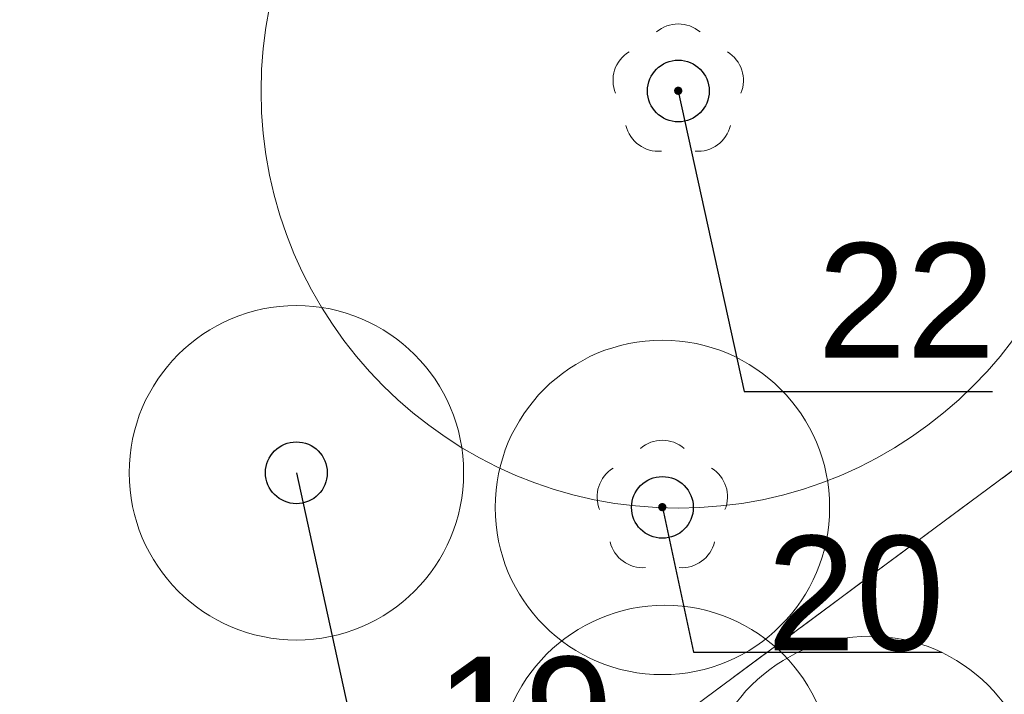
# Model space of a CAD drawing. Header units: metres. Extents: x 6540907 to 6541833, y 5893434 to 5894895.
# Tile 78 of 256: x 6540972 to 6540983, y 5894155 to 5894163. Entities that reach past the tile are written whole.
import ezdxf
from ezdxf import colors
from ezdxf.entities.mleader import LeaderData, LeaderLine
from ezdxf.math import Vec2, Vec3

# ---------------------------------------------------------------- set-up
doc = ezdxf.new("R2010")
doc.units = ezdxf.units.M
doc.header["$MEASUREMENT"] = 0
doc.linetypes.add('219-500', pattern=[0, 0])
doc.linetypes.add('egug-500', pattern=[1, 0.5, -0.5])
doc.layers.get('0').update_dxf_attribs({"color": 2, "linetype": 'CONTINUOUS', "lineweight": 5})
for name, color, linetype, lineweight in [('218-kontur użytku gruntowego', 251, 'CONTINUOUS', 9), ('219-działka ewidencyjna', 152, 'CONTINUOUS', 18), ('drzewo liściaste', 251, 'CONTINUOUS', 9), ('z_i_drzewa_liściste_korony', 66, 'CONTINUOUS', 20), ('z_i_drzewa_opis', 7, 'CONTINUOUS', 25)]:
    doc.layers.add(name, color=color, linetype=linetype, lineweight=lineweight)
doc.styles.add('Opisowy', font='arial.ttf')

# ---------------------------------------------------------------- blocks, each defined once
blk = doc.blocks.new('OP021')
at = {"linetype": 'Continuous', "lineweight": 13}
h = blk.add_hatch(color=0, dxfattribs=at)
edge = h.paths.add_edge_path()
edge.add_arc((0, 0), 0.05, 0, 360)
at = {"color": 0, "linetype": 'Continuous', "lineweight": 13}
for centre, start, end in [((0, 0.4), 49.272, 130.728), ((-0.38, 0.124), 121.308, 202.548), ((0.38, 0.124), 337.452, 58.692), ((-0.235, -0.324), 193.221, 274.871), ((0.235, -0.324), 265.129, 346.779)]:
    blk.add_arc(centre, 0.4, start, end, dxfattribs=at)
blk = doc.blocks.new('_None')
blk = doc.blocks.new('punkt')
h = blk.add_hatch()
h.set_pattern_fill('ANSI32', color=256, scale=0.2)
h.set_pattern_definition([(45, (-4781848.87, -5644337.08), (-1.34703841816, 1.34703841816), []), (45, (-4781847.972, -5644337.08), (-1.34703841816, 1.34703841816), [])])
edge = h.paths.add_edge_path()
edge.add_arc((0, 0), 0.243, 0, 360)
blk.add_circle((0, 0), 0.243)

msp = doc.modelspace()

# ---------------------------------------------------------------- linework, layer by layer
at = {"layer": '218-kontur użytku gruntowego', "linetype": 'egug-500', "lineweight": 18, "flags": 128}
for points in [[(6540986.55, 5894160.228), (6540919.14, 5894110.278)], [(6540919.14, 5894110.278), (6540986.55, 5894160.228)]]:
    msp.add_lwpolyline(points, dxfattribs=at)
at = {"layer": '219-działka ewidencyjna', "linetype": '219-500', "lineweight": 18, "flags": 128}
msp.add_lwpolyline([(6540986.55, 5894160.228), (6540919.14, 5894110.278)], dxfattribs=at)
at = {"layer": 'z_i_drzewa_liściste_korony', "linetype": 'Continuous'}
for centre, radius in [((6540979.541, 5894162.535), 4.989), ((6540974.974, 5894157.969), 2), ((6540979.351, 5894157.555), 2), ((6540979.381, 5894154.385), 2), ((6540981.831, 5894154.015), 2)]:
    msp.add_circle(centre, radius, dxfattribs=at)

# ---------------------------------------------------------------- block references
at = {"layer": 'drzewo liściaste', "linetype": 'Continuous', "lineweight": 18}
for p in [(6540979.54, 5894162.538), (6540979.35, 5894157.558), (6540979.35, 5894157.558), (6540979.35, 5894157.558)]:
    msp.add_blockref('OP021', p, dxfattribs=at)
at = {"layer": 'z_i_drzewa_opis', "ltscale": 0.01, "xscale": 1.520278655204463, "yscale": 1.520278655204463, "zscale": 1.520278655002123}
for p in [(6540979.541, 5894162.535), (6540974.974, 5894157.969), (6540979.351, 5894157.555)]:
    msp.add_blockref('punkt', p, dxfattribs=at)

# ---------------------------------------------------------------- leaders
at = {"layer": 'z_i_drzewa_opis'}
ml = msp.add_multileader_mtext('Standard', dxfattribs=at)
ml.set_content('22', color=256, style='Opisowy')
ml.set_leader_properties()
ml.set_arrow_properties(name='NONE')
ml.build(insert=Vec2(0, 0))
ml.multileader.update_dxf_attribs({"has_dogleg": 0, "text_left_attachment_type": 6, "text_right_attachment_type": 5, "text_top_attachment_type": 0, "text_bottom_attachment_type": 0, "dogleg_length": 1.914, "arrow_head_size": 7.005})
ctx = ml.context
ctx.base_point, ctx.char_height, ctx.arrow_head_size, ctx.landing_gap_size, ctx.plane_origin = Vec3(6540980.33, 5894158.943), 1.3683, 7.005, 0.876, Vec3(6540972.958, 5894154.559)
ctx.left_attachment, ctx.right_attachment, ctx.attachment_type = 6, 5, 2
notes = []
notes.append((ctx, [(1, (1, 1, 0), (6540977.289, 5894158.943), (1, 0), 3.041, [(0, [(6540979.541, 5894162.535), (6540980.33, 5894158.943), (6540980.33, 5894158.943), (6540980.33, 5894158.943), (6540980.33, 5894158.943), (6540980.33, 5894158.943), (6540980.33, 5894158.943), (6540980.33, 5894158.943), (6540980.33, 5894158.943), (6540980.33, 5894158.943), (6540980.33, 5894158.943), (6540980.33, 5894158.943), (6540980.33, 5894158.943), (6540980.33, 5894158.943), (6540980.33, 5894158.943), (6540980.33, 5894158.943), (6540980.33, 5894158.943), (6540980.33, 5894158.943), (6540980.33, 5894158.943), (6540980.33, 5894158.943), (6540980.33, 5894158.943), (6540980.33, 5894158.943), (6540980.33, 5894158.943), (6540980.33, 5894158.943), (6540980.33, 5894158.943), (6540980.33, 5894158.943), (6540980.33, 5894158.943), (6540980.33, 5894158.943), (6540980.33, 5894158.943), (6540980.33, 5894158.943), (6540980.33, 5894158.943), (6540980.33, 5894158.943), (6540980.33, 5894158.943), (6540980.33, 5894158.943), (6540980.33, 5894158.943), (6540980.33, 5894158.943), (6540980.33, 5894158.943), (6540980.33, 5894158.943), (6540980.33, 5894158.943), (6540980.33, 5894158.943), (6540980.33, 5894158.943), (6540980.33, 5894158.943), (6540980.33, 5894158.943), (6540980.33, 5894158.943), (6540980.33, 5894158.943), (6540980.33, 5894158.943), (6540980.33, 5894158.943), (6540980.33, 5894158.943), (6540980.33, 5894158.943), (6540980.33, 5894158.943), (6540980.33, 5894158.943), (6540980.33, 5894158.943), (6540980.33, 5894158.943), (6540980.33, 5894158.943), (6540980.33, 5894158.943), (6540980.33, 5894158.943), (6540980.33, 5894158.943), (6540980.33, 5894158.943), (6540980.33, 5894158.943), (6540980.33, 5894158.943), (6540980.33, 5894158.943), (6540980.33, 5894158.943), (6540980.33, 5894158.943), (6540980.33, 5894158.943), (6540980.33, 5894158.943), (6540980.33, 5894158.943), (6540980.33, 5894158.943), (6540980.33, 5894158.943), (6540980.33, 5894158.943), (6540980.33, 5894158.943), (6540980.33, 5894158.943), (6540980.33, 5894158.943), (6540980.33, 5894158.943), (6540980.33, 5894158.943), (6540980.33, 5894158.943), (6540980.33, 5894158.943), (6540980.33, 5894158.943), (6540980.33, 5894158.943), (6540980.33, 5894158.943), (6540980.33, 5894158.943), (6540980.33, 5894158.943), (6540980.33, 5894158.943), (6540980.33, 5894158.943), (6540980.33, 5894158.943), (6540980.33, 5894158.943), (6540980.33, 5894158.943), (6540980.33, 5894158.943), (6540980.33, 5894158.943), (6540980.33, 5894158.943), (6540980.33, 5894158.943), (6540980.33, 5894158.943), (6540980.33, 5894158.943), (6540980.33, 5894158.943), (6540980.33, 5894158.943), (6540980.33, 5894158.943), (6540980.33, 5894158.943), (6540980.33, 5894158.943), (6540980.33, 5894158.943), (6540980.33, 5894158.943), (6540980.33, 5894158.943), (6540980.33, 5894158.943), (6540980.33, 5894158.943), (6540980.33, 5894158.943), (6540980.33, 5894158.943), (6540980.33, 5894158.943), (6540980.33, 5894158.943), (6540980.33, 5894158.943), (6540980.33, 5894158.943), (6540980.33, 5894158.943), (6540980.33, 5894158.943), (6540980.33, 5894158.943), (6540980.33, 5894158.943), (6540980.33, 5894158.943), (6540980.33, 5894158.943), (6540980.33, 5894158.943), (6540980.33, 5894158.943), (6540980.33, 5894158.943), (6540980.33, 5894158.943), (6540980.33, 5894158.943), (6540980.33, 5894158.943), (6540980.33, 5894158.943), (6540980.33, 5894158.943), (6540980.33, 5894158.943), (6540980.33, 5894158.943), (6540980.33, 5894158.943), (6540980.33, 5894158.943)], 256, [])])]))
ctx.mtext.insert, ctx.mtext.flow_direction = Vec3(6540981.205, 5894160.716), 5
ml = msp.add_multileader_mtext('Standard', dxfattribs=at)
ml.set_content('19', color=256, style='Opisowy')
ml.set_leader_properties()
ml.set_arrow_properties(name='NONE')
ml.build(insert=Vec2(0, 0))
ml.multileader.update_dxf_attribs({"has_dogleg": 0, "text_left_attachment_type": 6, "text_right_attachment_type": 5, "text_top_attachment_type": 0, "text_bottom_attachment_type": 0, "dogleg_length": 1.914, "arrow_head_size": 7.005})
ctx = ml.context
ctx.base_point, ctx.char_height, ctx.arrow_head_size, ctx.landing_gap_size, ctx.plane_origin = Vec3(6540975.763, 5894154.377), 1.3683, 7.005, 0.876, Vec3(6540968.392, 5894149.993)
ctx.left_attachment, ctx.right_attachment, ctx.attachment_type = 6, 5, 2
notes.append((ctx, [(1, (1, 1, 0), (6540972.722, 5894154.377), (1, 0), 3.041, [(0, [(6540974.974, 5894157.969), (6540975.763, 5894154.377), (6540975.763, 5894154.377), (6540975.763, 5894154.377), (6540975.763, 5894154.377), (6540975.763, 5894154.377), (6540975.763, 5894154.377), (6540975.763, 5894154.377), (6540975.763, 5894154.377), (6540975.763, 5894154.377), (6540975.763, 5894154.377), (6540975.763, 5894154.377), (6540975.763, 5894154.377), (6540975.763, 5894154.377), (6540975.763, 5894154.377), (6540975.763, 5894154.377), (6540975.763, 5894154.377), (6540975.763, 5894154.377), (6540975.763, 5894154.377), (6540975.763, 5894154.377), (6540975.763, 5894154.377), (6540975.763, 5894154.377), (6540975.763, 5894154.377), (6540975.763, 5894154.377), (6540975.763, 5894154.377), (6540975.763, 5894154.377), (6540975.763, 5894154.377), (6540975.763, 5894154.377), (6540975.763, 5894154.377), (6540975.763, 5894154.377), (6540975.763, 5894154.377), (6540975.763, 5894154.377), (6540975.763, 5894154.377), (6540975.763, 5894154.377), (6540975.763, 5894154.377), (6540975.763, 5894154.377), (6540975.763, 5894154.377), (6540975.763, 5894154.377), (6540975.763, 5894154.377), (6540975.763, 5894154.377), (6540975.763, 5894154.377), (6540975.763, 5894154.377), (6540975.763, 5894154.377), (6540975.763, 5894154.377), (6540975.763, 5894154.377), (6540975.763, 5894154.377), (6540975.763, 5894154.377), (6540975.763, 5894154.377), (6540975.763, 5894154.377), (6540975.763, 5894154.377), (6540975.763, 5894154.377), (6540975.763, 5894154.377), (6540975.763, 5894154.377), (6540975.763, 5894154.377), (6540975.763, 5894154.377), (6540975.763, 5894154.377), (6540975.763, 5894154.377), (6540975.763, 5894154.377), (6540975.763, 5894154.377), (6540975.763, 5894154.377), (6540975.763, 5894154.377), (6540975.763, 5894154.377), (6540975.763, 5894154.377), (6540975.763, 5894154.377), (6540975.763, 5894154.377), (6540975.763, 5894154.377), (6540975.763, 5894154.377), (6540975.763, 5894154.377), (6540975.763, 5894154.377), (6540975.763, 5894154.377), (6540975.763, 5894154.377), (6540975.763, 5894154.377), (6540975.763, 5894154.377), (6540975.763, 5894154.377), (6540975.763, 5894154.377), (6540975.763, 5894154.377), (6540975.763, 5894154.377), (6540975.763, 5894154.377), (6540975.763, 5894154.377), (6540975.763, 5894154.377), (6540975.763, 5894154.377), (6540975.763, 5894154.377), (6540975.763, 5894154.377), (6540975.763, 5894154.377), (6540975.763, 5894154.377), (6540975.763, 5894154.377), (6540975.763, 5894154.377), (6540975.763, 5894154.377), (6540975.763, 5894154.377), (6540975.763, 5894154.377), (6540975.763, 5894154.377), (6540975.763, 5894154.377), (6540975.763, 5894154.377), (6540975.763, 5894154.377), (6540975.763, 5894154.377), (6540975.763, 5894154.377), (6540975.763, 5894154.377), (6540975.763, 5894154.377), (6540975.763, 5894154.377), (6540975.763, 5894154.377), (6540975.763, 5894154.377), (6540975.763, 5894154.377), (6540975.763, 5894154.377), (6540975.763, 5894154.377), (6540975.763, 5894154.377), (6540975.763, 5894154.377), (6540975.763, 5894154.377), (6540975.763, 5894154.377), (6540975.763, 5894154.377), (6540975.763, 5894154.377), (6540975.763, 5894154.377), (6540975.763, 5894154.377), (6540975.763, 5894154.377), (6540975.763, 5894154.377), (6540975.763, 5894154.377), (6540975.763, 5894154.377), (6540975.763, 5894154.377), (6540975.763, 5894154.377), (6540975.763, 5894154.377), (6540975.763, 5894154.377), (6540975.763, 5894154.377), (6540975.763, 5894154.377), (6540975.763, 5894154.377), (6540975.763, 5894154.377), (6540975.763, 5894154.377), (6540975.763, 5894154.377), (6540975.763, 5894154.377), (6540975.763, 5894154.377)], 256, [])])]))
ctx.mtext.insert, ctx.mtext.flow_direction = Vec3(6540976.638, 5894155.768), 5
ml = msp.add_multileader_mtext('Standard', dxfattribs=at)
ml.set_content('20', color=256, style='Opisowy')
ml.set_leader_properties()
ml.set_arrow_properties(name='NONE')
ml.build(insert=Vec2(0, 0))
ml.multileader.update_dxf_attribs({"has_dogleg": 0, "text_left_attachment_type": 6, "text_right_attachment_type": 5, "text_top_attachment_type": 0, "text_bottom_attachment_type": 0, "dogleg_length": 1.914, "arrow_head_size": 7.005})
ctx = ml.context
ctx.base_point, ctx.char_height, ctx.arrow_head_size, ctx.landing_gap_size, ctx.plane_origin = Vec3(6540979.723, 5894155.823), 1.3683, 7.005, 0.876, Vec3(6540972.768, 5894149.579)
ctx.left_attachment, ctx.right_attachment, ctx.attachment_type = 6, 5, 2
notes.append((ctx, [(1, (1, 1, 0), (6540976.683, 5894155.823), (1, 0), 3.041, [(0, [(6540979.351, 5894157.555), (6540979.723, 5894155.823), (6540979.723, 5894155.823), (6540979.723, 5894155.823), (6540979.723, 5894155.823), (6540979.723, 5894155.823), (6540979.723, 5894155.823), (6540979.723, 5894155.823), (6540979.723, 5894155.823), (6540979.723, 5894155.823), (6540979.723, 5894155.823), (6540979.723, 5894155.823), (6540979.723, 5894155.823), (6540979.723, 5894155.823), (6540979.723, 5894155.823), (6540979.723, 5894155.823), (6540979.723, 5894155.823), (6540979.723, 5894155.823), (6540979.723, 5894155.823), (6540979.723, 5894155.823), (6540979.723, 5894155.823), (6540979.723, 5894155.823), (6540979.723, 5894155.823), (6540979.723, 5894155.823), (6540979.723, 5894155.823), (6540979.723, 5894155.823), (6540979.723, 5894155.823), (6540979.723, 5894155.823), (6540979.723, 5894155.823), (6540979.723, 5894155.823), (6540979.723, 5894155.823), (6540979.723, 5894155.823), (6540979.723, 5894155.823), (6540979.723, 5894155.823), (6540979.723, 5894155.823), (6540979.723, 5894155.823), (6540979.723, 5894155.823), (6540979.723, 5894155.823), (6540979.723, 5894155.823), (6540979.723, 5894155.823), (6540979.723, 5894155.823), (6540979.723, 5894155.823), (6540979.723, 5894155.823), (6540979.723, 5894155.823), (6540979.723, 5894155.823), (6540979.723, 5894155.823), (6540979.723, 5894155.823), (6540979.723, 5894155.823), (6540979.723, 5894155.823), (6540979.723, 5894155.823), (6540979.723, 5894155.823), (6540979.723, 5894155.823), (6540979.723, 5894155.823), (6540979.723, 5894155.823), (6540979.723, 5894155.823), (6540979.723, 5894155.823), (6540979.723, 5894155.823), (6540979.723, 5894155.823), (6540979.723, 5894155.823), (6540979.723, 5894155.823), (6540979.723, 5894155.823), (6540979.723, 5894155.823), (6540979.723, 5894155.823), (6540979.723, 5894155.823), (6540979.723, 5894155.823), (6540979.723, 5894155.823), (6540979.723, 5894155.823), (6540979.723, 5894155.823), (6540979.723, 5894155.823), (6540979.723, 5894155.823), (6540979.723, 5894155.823), (6540979.723, 5894155.823), (6540979.723, 5894155.823), (6540979.723, 5894155.823), (6540979.723, 5894155.823), (6540979.723, 5894155.823), (6540979.723, 5894155.823), (6540979.723, 5894155.823), (6540979.723, 5894155.823), (6540979.723, 5894155.823), (6540979.723, 5894155.823), (6540979.723, 5894155.823), (6540979.723, 5894155.823), (6540979.723, 5894155.823), (6540979.723, 5894155.823), (6540979.723, 5894155.823), (6540979.723, 5894155.823), (6540979.723, 5894155.823), (6540979.723, 5894155.823), (6540979.723, 5894155.823), (6540979.723, 5894155.823), (6540979.723, 5894155.823), (6540979.723, 5894155.823), (6540979.723, 5894155.823), (6540979.723, 5894155.823), (6540979.723, 5894155.823), (6540979.723, 5894155.823), (6540979.723, 5894155.823), (6540979.723, 5894155.823), (6540979.723, 5894155.823), (6540979.723, 5894155.823), (6540979.723, 5894155.823), (6540979.723, 5894155.823), (6540979.723, 5894155.823), (6540979.723, 5894155.823), (6540979.723, 5894155.823), (6540979.723, 5894155.823), (6540979.723, 5894155.823), (6540979.723, 5894155.823), (6540979.723, 5894155.823), (6540979.723, 5894155.823), (6540979.723, 5894155.823), (6540979.723, 5894155.823), (6540979.723, 5894155.823), (6540979.723, 5894155.823), (6540979.723, 5894155.823), (6540979.723, 5894155.823), (6540979.723, 5894155.823), (6540979.723, 5894155.823), (6540979.723, 5894155.823), (6540979.723, 5894155.823), (6540979.723, 5894155.823), (6540979.723, 5894155.823), (6540979.723, 5894155.823), (6540979.723, 5894155.823), (6540979.723, 5894155.823)], 256, [])])]))
ctx.mtext.insert, ctx.mtext.flow_direction = Vec3(6540980.599, 5894157.215), 5
for ctx, leaders in notes:
    for number, flags, end, landing, length, lines in leaders:
        leader = LeaderData()
        leader.index, (leader.has_last_leader_line, leader.has_dogleg_vector, leader.attachment_direction) = number, flags
        leader.last_leader_point, leader.dogleg_vector, leader.dogleg_length = Vec3(end), Vec3(landing), length
        for number, points, colour, breaks in lines:
            line = LeaderLine()
            line.index, line.vertices, line.color, line.breaks = number, Vec3.list(points), colors.encode_raw_color(colour), breaks
            leader.lines.append(line)
        ctx.leaders.append(leader)

doc.saveas('drawing.dxf')
